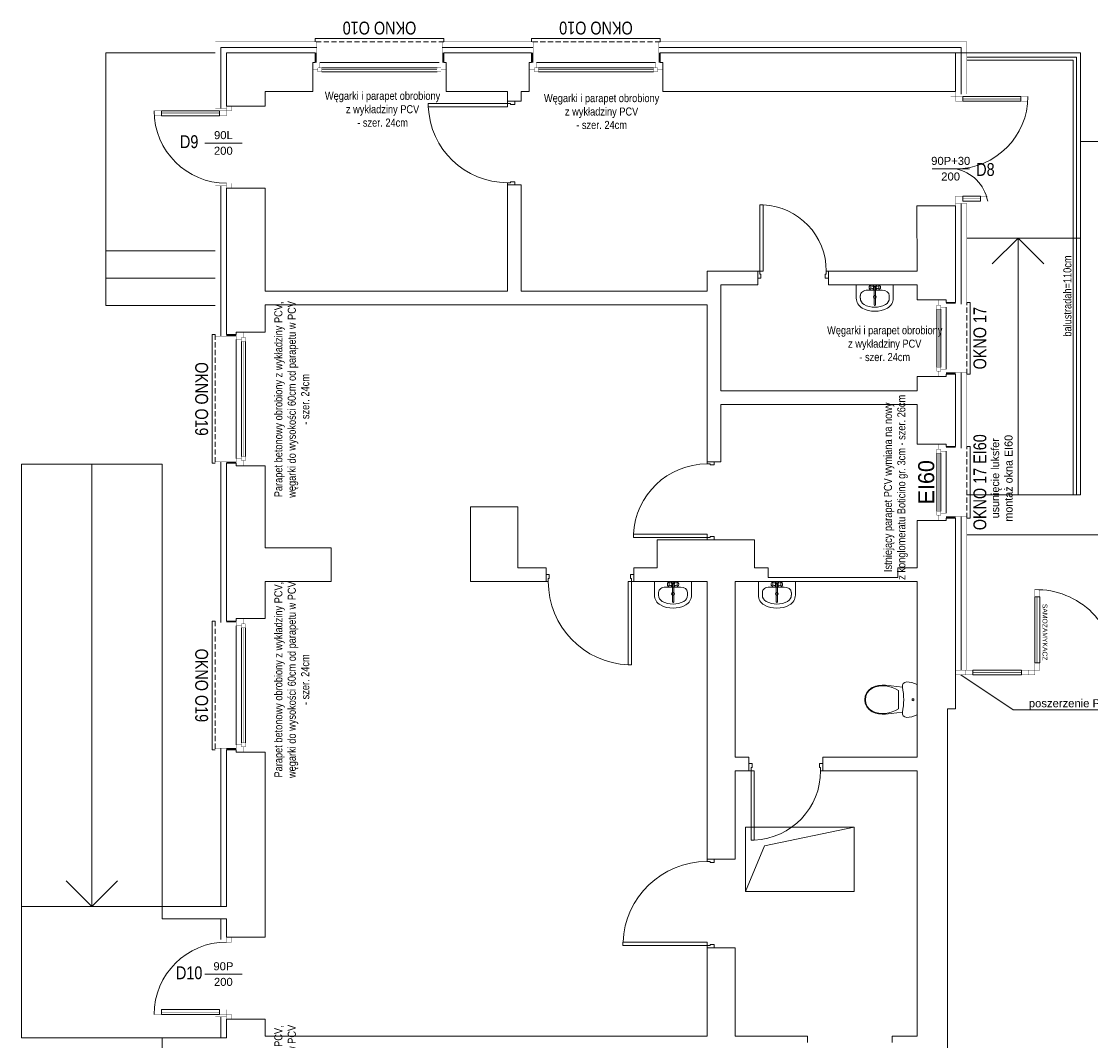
# Model space of a CAD drawing. Header units: millimetres. Extents: x 18880 to 99371, y -5529 to 27899.
# Tile 118 of 158: x 21562 to 22891, y 24389 to 25656. Entities that reach past the tile are written whole.
import ezdxf

# ---------------------------------------------------------------- set-up
doc = ezdxf.new("R2010")
doc.units = ezdxf.units.MM
doc.set_wipeout_variables(frame=1)
doc.linetypes.add('DASHED', pattern=[19.05, 12.7, -6.35])
doc.linetypes.add('Krawędzie ukryte 2', pattern=[400, 300, -100])
for name, color, linetype, lineweight in [('AA_IZOLACJA', 251, 'Continuous', 0), ('AA_OPIS', 2, 'Continuous', 0), ('AA_WIDOK', 254, 'Continuous', 0), ('AP wymiary', 40, 'Continuous', 0), ('Drzwi ArchiCAD_Nr_Pióra__1', 7, 'Continuous', 13), ('Drzwi ArchiCAD_Nr_Pióra__23', 4, 'Continuous', 20), ('Drzwi ArchiCAD_Nr_Pióra__3', 4, 'Continuous', 18), ('inwentaryzacja_wyposazenie_sanitarne_Nr_pióra__1', 7, 'Continuous', 13), ('K_SCIANY', 90, 'Continuous', 20)]:
    doc.layers.add(name, color=color, linetype=linetype, lineweight=lineweight)
doc.layers.add('Drzwi ArchiCAD', color=7, linetype='Continuous')
doc.layers.add('inwentaryzacja_wyposazenie_sanitarne', color=7, linetype='Continuous')
doc.layers.add('inwentaryzacja_sciany_Nr_Pióra__4', color=7, linetype='Continuous', lineweight=20, true_color=0x029e21)
doc.styles.add('ARIAL', font='arial.ttf')
doc.styles.add('Arial Narrow', font='txt')
doc.styles.add('GENERATED_STYLE_1', font='txt')
doc.linetypes.add('BATTING', pattern='A,0.0001,-0.1,[134,ltypeshp.shx,S=0.1,R=0,X=-0.1,Y=0],-0.2,[134,ltypeshp.shx,S=0.1,R=180,X=0.1,Y=0],-0.1', length=0.4001)
doc.linetypes.add('STYROPIAN', pattern='A,0.000141,[1,styropian.shx,S=1,R=0,X=0,Y=0],-14.102004', length=14.102145)

# ---------------------------------------------------------------- blocks, each defined once
blk = doc.blocks.new('D1 Drzwi proste 12_3')
at = {"layer": 'Drzwi ArchiCAD_Nr_Pióra__1', "linetype": 'Continuous'}
for p, q in [((-520, 0), (-520, -90)), ((520, 0), (520, -90))]:
    blk.add_line(p, q, dxfattribs=at)
at = {"layer": 'Drzwi ArchiCAD_Nr_Pióra__23', "linetype": 'Continuous'}
for p, q in [((-492, 0), (-520, 0)), ((-520, 0), (-520, -90)), ((-492, -40), (-492, 0)), ((520, 0), (492, 0)), ((492, 0), (492, -40)), ((520, -90), (520, 0)), ((-520, -90), (-480, -90)), ((-480, -40), (-492, -40)), ((-480, -90), (-480, -40)), ((492, -40), (480, -40)), ((480, -40), (480, -90)), ((480, -90), (520, -90))]:
    blk.add_line(p, q, dxfattribs=at)
at = {"layer": 'Drzwi ArchiCAD_Nr_Pióra__3', "linetype": 'Continuous'}
for p, q in [((492, 984), (452, 984)), ((452, 984), (452, 0)), ((492, 0), (492, 984)), ((452, 0), (492, 0))]:
    blk.add_line(p, q, dxfattribs=at)
blk.add_arc((492, 0), 984, 92.3297, 180, dxfattribs=at)
blk = doc.blocks.new('D1 Drzwi proste 12_4')
at = {"layer": 'Drzwi ArchiCAD_Nr_Pióra__1', "linetype": 'Continuous'}
for p, q in [((-550, 0), (-550, -90)), ((550, 0), (550, -90))]:
    blk.add_line(p, q, dxfattribs=at)
at = {"layer": 'Drzwi ArchiCAD_Nr_Pióra__23', "linetype": 'Continuous'}
for p, q in [((-522, 0), (-550, 0)), ((-550, 0), (-550, -90)), ((-522, -40), (-522, 0)), ((550, 0), (522, 0)), ((522, 0), (522, -40)), ((550, -90), (550, 0)), ((-550, -90), (-510, -90)), ((-510, -40), (-522, -40)), ((-510, -90), (-510, -40)), ((522, -40), (510, -40)), ((510, -40), (510, -90)), ((510, -90), (550, -90))]:
    blk.add_line(p, q, dxfattribs=at)
at = {"layer": 'Drzwi ArchiCAD_Nr_Pióra__3', "linetype": 'Continuous'}
for p, q in [((522, 1044), (482, 1044)), ((482, 1044), (482, 0)), ((522, 0), (522, 1044)), ((482, 0), (522, 0))]:
    blk.add_line(p, q, dxfattribs=at)
blk.add_arc((522, 0), 1044, 92.1958, 180, dxfattribs=at)
blk = doc.blocks.new('D1 Drzwi proste 12_5')
at = {"layer": 'Drzwi ArchiCAD_Nr_Pióra__1', "linetype": 'Continuous'}
for p, q in [((-440, 0), (-440, -90)), ((440, 0), (440, -90))]:
    blk.add_line(p, q, dxfattribs=at)
at = {"layer": 'Drzwi ArchiCAD_Nr_Pióra__23', "linetype": 'Continuous'}
for p, q in [((-412, 0), (-440, 0)), ((-440, 0), (-440, -90)), ((-412, -40), (-412, 0)), ((440, 0), (412, 0)), ((412, 0), (412, -40)), ((440, -90), (440, 0)), ((-440, -90), (-400, -90)), ((-400, -40), (-412, -40)), ((-400, -90), (-400, -40)), ((412, -40), (400, -40)), ((400, -40), (400, -90)), ((400, -90), (440, -90))]:
    blk.add_line(p, q, dxfattribs=at)
at = {"layer": 'Drzwi ArchiCAD_Nr_Pióra__3', "linetype": 'Continuous'}
for p, q in [((412, 824), (372, 824)), ((372, 824), (372, 0)), ((412, 0), (412, 824)), ((372, 0), (412, 0))]:
    blk.add_line(p, q, dxfattribs=at)
blk.add_arc((412, 0), 824, 92.7824, 180, dxfattribs=at)
blk = doc.blocks.new('D1 Drzwi proste 12_6')
at = {"layer": 'Drzwi ArchiCAD_Nr_Pióra__1', "linetype": 'Continuous'}
for p, q in [((-460, 0), (-460, -90)), ((460, 0), (460, -90))]:
    blk.add_line(p, q, dxfattribs=at)
at = {"layer": 'Drzwi ArchiCAD_Nr_Pióra__23', "linetype": 'Continuous'}
for p, q in [((-432, 0), (-460, 0)), ((-460, 0), (-460, -90)), ((-432, -40), (-432, 0)), ((460, 0), (432, 0)), ((432, 0), (432, -40)), ((460, -90), (460, 0)), ((-460, -90), (-420, -90)), ((-420, -40), (-432, -40)), ((-420, -90), (-420, -40)), ((432, -40), (420, -40)), ((420, -40), (420, -90)), ((420, -90), (460, -90))]:
    blk.add_line(p, q, dxfattribs=at)
at = {"layer": 'Drzwi ArchiCAD_Nr_Pióra__3', "linetype": 'Continuous'}
for p, q in [((432, 864), (392, 864)), ((392, 864), (392, 0)), ((432, 0), (432, 864)), ((392, 0), (432, 0))]:
    blk.add_line(p, q, dxfattribs=at)
blk.add_arc((432, 0), 864, 92.6535, 180, dxfattribs=at)
blk = doc.blocks.new('D1 Drzwi proste 12_105')
at = {"layer": 'Drzwi ArchiCAD_Nr_Pióra__1', "linetype": 'Continuous'}
for p, q in [((-485, 0), (-485, -90)), ((485, 0), (485, -90))]:
    blk.add_line(p, q, dxfattribs=at)
at = {"layer": 'Drzwi ArchiCAD_Nr_Pióra__23', "linetype": 'Continuous'}
for p, q in [((-457, 0), (-485, 0)), ((-485, 0), (-485, -90)), ((-457, -40), (-457, 0)), ((485, 0), (457, 0)), ((457, 0), (457, -40)), ((485, -90), (485, 0)), ((-485, -90), (-445, -90)), ((-445, -40), (-457, -40)), ((-445, -90), (-445, -40)), ((457, -40), (445, -40)), ((445, -40), (445, -90)), ((445, -90), (485, -90))]:
    blk.add_line(p, q, dxfattribs=at)
at = {"layer": 'Drzwi ArchiCAD_Nr_Pióra__3', "linetype": 'Continuous'}
for p, q in [((457, 914), (417, 914)), ((417, 914), (417, 0)), ((457, 0), (457, 914)), ((417, 0), (457, 0))]:
    blk.add_line(p, q, dxfattribs=at)
blk.add_arc((457, 0), 914, 92.5083, 180, dxfattribs=at)
blk = doc.blocks.new('D1 Drzwi proste 12_106')
at = {"layer": 'Drzwi ArchiCAD_Nr_Pióra__1', "linetype": 'Continuous'}
for p, q in [((-545, 0), (-545, -90)), ((545, 0), (545, -90))]:
    blk.add_line(p, q, dxfattribs=at)
at = {"layer": 'Drzwi ArchiCAD_Nr_Pióra__23', "linetype": 'Continuous'}
for p, q in [((-517, 0), (-545, 0)), ((-545, 0), (-545, -90)), ((-517, -40), (-517, 0)), ((545, 0), (517, 0)), ((517, 0), (517, -40)), ((545, -90), (545, 0)), ((-545, -90), (-505, -90)), ((-505, -40), (-517, -40)), ((-505, -90), (-505, -40)), ((517, -40), (505, -40)), ((505, -40), (505, -90)), ((505, -90), (545, -90))]:
    blk.add_line(p, q, dxfattribs=at)
at = {"layer": 'Drzwi ArchiCAD_Nr_Pióra__3', "linetype": 'Continuous'}
for p, q in [((517, 1034), (477, 1034)), ((477, 1034), (477, 0)), ((517, 0), (517, 1034)), ((477, 0), (517, 0))]:
    blk.add_line(p, q, dxfattribs=at)
blk.add_arc((517, 0), 1034, 92.217, 180, dxfattribs=at)
blk = doc.blocks.new('Umywalka 01 12_3')
at = {"layer": 'inwentaryzacja_wyposazenie_sanitarne_Nr_pióra__1', "linetype": 'Continuous'}
for p, q in [((-230, 0), (-230, -168)), ((230, 0), (-230, 0)), ((230, 0), (230, -168)), ((-91, -68), (-91, -68)), ((91, -68), (-91, -68)), ((-69, -23), (-70, -29)), ((-70, -29), (-70, -36)), ((-70, -36), (-69, -43)), ((-68, -17), (-69, -23)), ((-69, -43), (-68, -48)), ((-66, -14), (-68, -17)), ((-68, -48), (-66, -51)), ((-60, -10), (-66, -14)), ((-60, -55), (-66, -51)), ((-58, -9), (-60, -10)), ((-60, -55), (-58, -57)), ((-55, -10), (-58, -9)), ((-20, -21), (-58, -9)), ((-20, -45), (-58, -57)), ((-58, -57), (-55, -55)), ((-52, -14), (-55, -10)), ((-55, -55), (-52, -51)), ((-50, -21), (-52, -14)), ((-52, -51), (-50, -45)), ((-50, -29), (-50, -21)), ((-50, -37), (-50, -29)), ((-50, -45), (-50, -37)), ((-8, -31), (-8, -252)), ((8, -252), (8, -31)), ((20, -21), (58, -9)), ((20, -45), (58, -57)), ((52, -14), (50, -21)), ((50, -21), (50, -29)), ((50, -29), (50, -37)), ((50, -37), (50, -45)), ((50, -45), (52, -51)), ((55, -10), (52, -14)), ((52, -51), (55, -55)), ((58, -9), (55, -10)), ((55, -55), (58, -57)), ((60, -10), (58, -9)), ((58, -57), (60, -55)), ((60, -10), (66, -14)), ((60, -55), (66, -51)), ((68, -17), (66, -14)), ((66, -51), (68, -48)), ((69, -23), (68, -17)), ((68, -48), (69, -43)), ((70, -29), (69, -23)), ((69, -43), (70, -36)), ((70, -36), (70, -29)), ((-180, -134), (-180, -168)), ((180, -134), (180, -168))]:
    blk.add_line(p, q, dxfattribs=at)
blk.add_circle((0, -152), 17.5, dxfattribs=at)
for centre, radius, start, end in [((0, -33), 30, 27.9765, 152.0235), ((0, -33), 30, 207.9765, 254.7747), ((0, -33), 16.8, 298.0549, 241.9451), ((0, -33), 8, 10, 170), ((0, -33), 30, 285.2253, 332.0235), ((-91, -168), 139, 180, 241.5254), ((-91, -168), 88.9, 180, 241.5254), ((0, 0), 280, 241.5254, 298.4746), ((0, -252), 7.88, 180, 0), ((91, -168), 88.9, 298.4746, 0), ((91, -168), 139, 298.4746, 0), ((0, 0), 330, 241.5254, 298.4746)]:
    blk.add_arc(centre, radius, start, end, dxfattribs=at)
for centre, major_axis, start_param, end_param in [((-91, -134), (88.9, 0), 1.570796, 3.141593), ((91, -134), (-88.9, 0), 3.141593, 4.712389)]:
    blk.add_ellipse(centre, major_axis=major_axis, ratio=0.750558, start_param=start_param, end_param=end_param, dxfattribs=at)
blk = doc.blocks.new('WC DP 12_2')
at = {"layer": 'inwentaryzacja_wyposazenie_sanitarne_Nr_pióra__1', "linetype": 'Continuous'}
for p, q in [((2, 554), (0, 520)), ((8, 587), (2, 554)), ((18, 619), (8, 587)), ((31, 650), (18, 619)), ((409, 650), (31, 650)), ((422, 619), (409, 650)), ((432, 587), (422, 619)), ((438, 554), (432, 587)), ((440, 520), (438, 554)), ((0, 520), (5, 498)), ((5, 498), (20, 479)), ((20, 479), (40, 469)), ((40, 469), (64, 469)), ((64, 469), (41, 257)), ((107, 419), (86, 381)), ((333, 419), (107, 419)), ((354, 381), (333, 419)), ((399, 257), (376, 469)), ((376, 469), (400, 469)), ((400, 469), (420, 479)), ((420, 479), (435, 498)), ((435, 498), (440, 520)), ((56, 299), (49, 256)), ((68, 341), (56, 299)), ((86, 381), (68, 341)), ((372, 341), (354, 381)), ((384, 299), (372, 341)), ((391, 256), (384, 299)), ((41, 257), (39, 215)), ((39, 215), (44, 173)), ((44, 173), (54, 132)), ((49, 256), (47, 215)), ((47, 215), (52, 174)), ((52, 174), (62, 134)), ((62, 134), (78, 96)), ((362, 96), (378, 134)), ((378, 134), (388, 174)), ((386, 132), (396, 173)), ((388, 174), (393, 215)), ((393, 215), (391, 256)), ((396, 173), (401, 215)), ((401, 215), (399, 257)), ((54, 132), (70, 92)), ((70, 92), (97, 54)), ((78, 96), (102, 60)), ((97, 54), (132, 25)), ((102, 60), (136, 32)), ((132, 25), (174, 6)), ((136, 32), (176, 14)), ((174, 6), (220, 0)), ((176, 14), (220, 8)), ((220, 8), (264, 14)), ((220, 0), (266, 6)), ((264, 14), (304, 32)), ((266, 6), (308, 25)), ((304, 32), (338, 60)), ((308, 25), (343, 54)), ((338, 60), (362, 96)), ((343, 54), (370, 92)), ((370, 92), (386, 132))]:
    blk.add_line(p, q, dxfattribs=at)
blk.add_ellipse((220, 600), major_axis=(12.2, 0), ratio=0.9963, dxfattribs=at)
blk.add_ellipse((220, -298), major_axis=(785, 0), ratio=0.9963, start_param=1.370375, end_param=1.771221, dxfattribs=at)
blk = doc.blocks.new('okno gg')
at = {"layer": 'AA_IZOLACJA', "linetype": 'STYROPIAN', "ltscale": 0.2}
for points in [[(-12, 162), (0, 162)], [(-12, 4), (0, 4)]]:
    blk.add_lwpolyline(points, dxfattribs=at)
at = {"layer": 'AA_WIDOK', "color": 4}
blk.add_lwpolyline([(-26, 163), (-30, 163), (-30, 3), (-26, 3)], dxfattribs=at)
at = {"layer": 'AA_WIDOK', "const_width": 0.3}
for points in [[(-26, 163), (-26, 161)], [(-26, 161), (0, 161)], [(-26, 5), (0, 5)]]:
    blk.add_lwpolyline(points, dxfattribs=at)
at = {"layer": 'AA_WIDOK', "linetype": 'DASHED', "ltscale": 0.5}
blk.add_lwpolyline([(-26, 163), (-26, 3)], dxfattribs=at)
at = {"layer": 'AA_WIDOK', "color": 4, "const_width": 0.3}
for points in [[(0, 166), (9, 166)], [(9, 0), (0, 0)]]:
    blk.add_lwpolyline(points, dxfattribs=at)
at = {"color": 4}
blk.add_wipeout([(11.5, 11.5), (6.5, 11.5), (6.5, 9), (0, 9), (0, 157), (6.5, 157), (6.5, 154.5), (11.5, 154.5)], dxfattribs=at).dxf.layer = 'AA_WIDOK'
at = {"layer": 'AA_WIDOK', "color": 4, "const_width": 0.3}
for points in [[(0, 157), (0, 166)], [(9, 159.5), (6.5, 159.5)], [(6.5, 159.5), (6.5, 157)], [(6.5, 154.5), (6.5, 159.5)], [(6.5, 159.5), (11.5, 159.5)], [(9, 166), (9, 159.5)], [(11.5, 159.5), (11.5, 154.5)], [(6.5, 157), (0, 157)], [(11.5, 154.5), (6.5, 154.5)], [(8, 154.5), (8, 11.5)], [(9, 154.5), (9, 11.5)], [(10, 154.5), (10, 11.5)], [(0, 0), (0, 9)], [(0, 9), (6.5, 9)], [(6.5, 6.5), (6.5, 11.5)], [(6.5, 11.5), (11.5, 11.5)], [(6.5, 9), (6.5, 6.5)], [(6.5, 6.5), (9, 6.5)], [(11.5, 6.5), (6.5, 6.5)], [(9, 6.5), (9, 0)], [(11.5, 11.5), (11.5, 6.5)]]:
    blk.add_lwpolyline(points, dxfattribs=at)
at = {"layer": 'AA_WIDOK', "color": 4}
for points in [[(0, 9), (0, 157)], [(6.5, 154.5), (6.5, 11.5)], [(11.5, 154.5), (11.5, 11.5)], [(11.5, 154.5), (11.5, 11.5)]]:
    blk.add_lwpolyline(points, dxfattribs=at)
blk = doc.blocks.new('okno hh')
at = {"layer": 'AA_WIDOK', "color": 4, "const_width": 0.3}
for points in [[(-9, 0), (0, 0)], [(0, -95), (-9, -95)]]:
    blk.add_lwpolyline(points, dxfattribs=at)
at = {"layer": 'AA_WIDOK', "linetype": 'DASHED', "ltscale": 0.5}
blk.add_lwpolyline([(26, -92), (26, -3)], dxfattribs=at)
at = {"layer": 'AA_WIDOK', "color": 4}
blk.add_lwpolyline([(26, -92), (30, -92), (30, -3), (26, -3)], dxfattribs=at)
at = {"color": 4}
blk.add_wipeout([(-11.5, -11.5), (-6.5, -11.5), (-6.5, -9), (0, -9), (0, -86), (-6.5, -86), (-6.5, -83.5), (-11.5, -83.5)], dxfattribs=at).dxf.layer = 'AA_WIDOK'
at = {"layer": 'AA_IZOLACJA', "linetype": 'STYROPIAN', "ltscale": 0.2}
for points in [[(12, -4), (0, -4)], [(12, -91), (0, -91)]]:
    blk.add_lwpolyline(points, dxfattribs=at)
at = {"layer": 'AA_WIDOK', "color": 4, "const_width": 0.3}
for points in [[(-9, -6.5), (-9, 0)], [(0, 0), (0, -9)], [(-11.5, -11.5), (-11.5, -6.5)], [(-11.5, -6.5), (-6.5, -6.5)], [(-6.5, -11.5), (-11.5, -11.5)], [(-10, -83.5), (-10, -11.5)], [(-6.5, -6.5), (-9, -6.5)], [(-9, -83.5), (-9, -11.5)], [(-8, -83.5), (-8, -11.5)], [(-6.5, -9), (-6.5, -6.5)], [(-6.5, -6.5), (-6.5, -11.5)], [(0, -9), (-6.5, -9)], [(-11.5, -88.5), (-11.5, -83.5)], [(-11.5, -83.5), (-6.5, -83.5)], [(-6.5, -88.5), (-11.5, -88.5)], [(-9, -95), (-9, -88.5)], [(-9, -88.5), (-6.5, -88.5)], [(-6.5, -83.5), (-6.5, -88.5)], [(-6.5, -88.5), (-6.5, -86)], [(-6.5, -86), (0, -86)], [(0, -86), (0, -95)]]:
    blk.add_lwpolyline(points, dxfattribs=at)
at = {"layer": 'AA_WIDOK', "color": 4}
for points in [[(-11.5, -83.5), (-11.5, -11.5)], [(-11.5, -83.5), (-11.5, -11.5)], [(-6.5, -83.5), (-6.5, -11.5)], [(0, -9), (0, -86)]]:
    blk.add_lwpolyline(points, dxfattribs=at)
at = {"layer": 'AA_WIDOK', "const_width": 0.3}
for points in [[(26, -5), (0, -5)], [(26, -90), (0, -90)]]:
    blk.add_lwpolyline(points, dxfattribs=at)

msp = doc.modelspace()

# ---------------------------------------------------------------- linework, layer by layer
at = {"layer": 'AA_IZOLACJA', "linetype": 'BATTING', "ltscale": 16}
for points in [[(21810.01574, 25547.37583), (21810.01574, 25623.37583), (21929.01574, 25623.37583)], [(22085.01574, 25623.37583), (22198.01574, 25623.37583)], [(22354.01574, 25623.37583), (22730.01574, 25623.37583), (22730.01574, 25565.37582)], [(21810.01574, 25264.37583), (21810.01574, 25451.37583)], [(22730.01574, 25429.37582), (22730.01574, 25304.37583)], [(22730.01574, 25219.37583), (22730.01574, 25125.37583)], [(21810.01574, 24908.37583), (21810.01574, 25108.37583)], [(22730.01574, 25040.37583), (22730.01574, 24849.37583)], [(21810.01574, 24555.37583), (21810.01574, 24752.37583)], [(21810.01574, 24514.37583), (21810.01574, 24540.37583)], [(21810.01574, 24392.37583), (21810.01574, 24418.37583)]]:
    msp.add_lwpolyline(points, dxfattribs=at)
at = {"layer": 'AA_OPIS', "linetype": 'Continuous'}
for p, q in [((21789.81581, 25504.37583), (21836.21567, 25504.37583)), ((22693.61599, 25472.37582), (22740.01585, 25472.37582)), ((21789.81581, 24471.37583), (21836.21567, 24471.37583))]:
    msp.add_line(p, q, dxfattribs=at)
msp.add_lwpolyline([(22729.26574, 24843.37583), (22794.58195, 24799.89583), (22987.44952, 24799.89583), (23053.26574, 24843.37583)], dxfattribs=at)
at = {"layer": 'AA_WIDOK'}
for p, q in [((21803.01574, 25616.37583), (21667.01574, 25616.37583)), ((21667.01574, 25616.37583), (21667.01574, 25302.37583)), ((22723.01574, 25616.37583), (22878.01574, 25616.37583)), ((22878.01574, 25616.37583), (22878.01574, 25067.37583)), ((22878.01574, 25506.37583), (23089.51574, 25506.37583)), ((22737.01574, 25386.37583), (22878.01574, 25386.37583)), ((22800.51574, 25386.37583), (22768.51385, 25354.37394)), ((22800.51574, 25386.37583), (22800.51574, 25067.37583)), ((22800.51574, 25386.37583), (22832.51763, 25354.37394)), ((21667.01574, 25370.37583), (21803.01574, 25370.37583)), ((21667.01574, 25336.37583), (21803.01574, 25336.37583)), ((21667.01574, 25302.37583), (21803.01574, 25302.37583)), ((21562.01574, 24392.37583), (21562.01574, 25105.37583)), ((21737.01574, 25105.37583), (21562.01574, 25105.37583)), ((21649.51574, 25105.37583), (21649.51574, 24555.37583)), ((21737.01574, 25105.37583), (21737.01574, 24555.37583)), ((22878.01574, 25067.37583), (22737.01574, 25067.37583)), ((22737.01574, 25017.37583), (23045.51574, 25017.37583)), ((21649.51574, 24555.37583), (21617.51385, 24587.37771)), ((21649.51574, 24555.37583), (21681.51763, 24587.37771)), ((21737.01574, 24555.37583), (21562.01574, 24555.37583)), ((21737.01574, 24392.37583), (21562.01574, 24392.37583))]:
    msp.add_line(p, q, dxfattribs=at)
at = {"layer": 'AA_WIDOK', "const_width": 0.3}
for points in [[(21803.01574, 25547.37583), (21803.01574, 25630.37583), (21929.01574, 25630.37583)], [(22085.01574, 25630.37583), (22198.01574, 25630.37583)], [(22354.01574, 25630.37583), (22737.01574, 25630.37583), (22737.01574, 25565.37582)], [(22736.81592, 25565.37582), (22722.81592, 25565.37582)], [(21803.01574, 25547.37583), (21817.01574, 25547.37583)], [(21803.01574, 25264.37583), (21803.01574, 25451.37583)], [(21803.01574, 25451.37583), (21817.01574, 25451.37583)], [(22736.81592, 25429.37582), (22722.81592, 25429.37582)], [(22737.01574, 25429.37582), (22737.01574, 25304.37583)], [(22737.01574, 25219.37583), (22737.01574, 25125.37583)], [(21803.01574, 24908.37583), (21803.01574, 25108.37583)], [(22737.01574, 25040.37583), (22737.01574, 24849.37583)], [(21803.01574, 24555.37583), (21803.01574, 24752.37583)], [(21803.01574, 24514.37583), (21803.01574, 24540.37583)], [(21803.01574, 24514.37583), (21817.01574, 24514.37583)], [(21803.01574, 24392.37583), (21803.01574, 24418.37583)], [(21803.01574, 24418.37583), (21817.01574, 24418.37583)]]:
    msp.add_lwpolyline(points, dxfattribs=at)
at = {"layer": 'AA_WIDOK', "color": 4, "const_width": 0.3}
for points in [[(22716.81592, 25568.37582), (22716.81592, 25562.37582), (22722.81592, 25562.37582), (22722.81592, 25568.37582)], [(22722.81592, 25562.37582), (22731.81592, 25562.37582), (22731.81592, 25556.37582), (22722.81592, 25556.37582)], [(22731.81592, 25558.87582), (22803.81592, 25558.87582), (22803.81592, 25559.87582), (22731.81592, 25559.87582)], [(22803.81592, 25562.37582), (22812.81592, 25562.37582), (22812.81592, 25556.37582), (22803.81592, 25556.37582)], [(21736.01574, 25544.37583), (21727.01574, 25544.37583), (21727.01574, 25538.37583), (21736.01574, 25538.37583)], [(21808.01574, 25540.87583), (21736.01574, 25540.87583), (21736.01574, 25541.87583), (21808.01574, 25541.87583)], [(21817.01574, 25544.37583), (21808.01574, 25544.37583), (21808.01574, 25538.37583), (21817.01574, 25538.37583)], [(21823.01574, 25550.37583), (21823.01574, 25544.37583), (21817.01574, 25544.37583), (21817.01574, 25550.37583)], [(21823.01574, 25448.37583), (21823.01574, 25454.37583), (21817.01574, 25454.37583), (21817.01574, 25448.37583)], [(22716.81592, 25426.37582), (22716.81592, 25432.37582), (22722.81592, 25432.37582), (22722.81592, 25426.37582)], [(22722.81592, 25432.37582), (22731.81592, 25432.37582), (22731.81592, 25438.37582), (22722.81592, 25438.37582)], [(22731.81592, 25435.87582), (22753.81592, 25435.87582), (22753.81592, 25434.87582), (22731.81592, 25434.87582)], [(22753.81592, 25432.37582), (22762.81592, 25432.37582), (22762.81592, 25438.37582), (22753.81592, 25438.37582)], [(22821.51574, 24940.37583), (22821.51574, 24949.37583), (22827.51574, 24949.37583), (22827.51574, 24940.37583)], [(22825.01574, 24858.37583), (22825.01574, 24940.37583), (22824.01574, 24940.37583), (22824.01574, 24858.37583)], [(22723.01574, 24849.37583), (22735.51574, 24849.37583), (22735.51574, 24843.37583), (22723.01574, 24843.37583)], [(22735.51574, 24849.37583), (22744.51574, 24849.37583), (22744.51574, 24843.37583), (22735.51574, 24843.37583)], [(22744.51574, 24845.87583), (22805.01574, 24845.87583), (22805.01574, 24846.87583), (22744.51574, 24846.87583)], [(22805.01574, 24849.37583), (22814.01574, 24849.37583), (22814.01574, 24843.37583), (22805.01574, 24843.37583)], [(22814.01574, 24843.37583), (22821.51574, 24843.37583), (22821.51574, 24849.37583), (22814.01574, 24849.37583)], [(22821.51574, 24849.37583), (22821.51574, 24858.37583), (22827.51574, 24858.37583), (22827.51574, 24849.37583)], [(21823.01574, 24517.37583), (21823.01574, 24511.37583), (21817.01574, 24511.37583), (21817.01574, 24517.37583)], [(21736.01574, 24421.37583), (21727.01574, 24421.37583), (21727.01574, 24427.37583), (21736.01574, 24427.37583)], [(21808.01574, 24424.87583), (21736.01574, 24424.87583), (21736.01574, 24423.87583), (21808.01574, 24423.87583)], [(21817.01574, 24421.37583), (21808.01574, 24421.37583), (21808.01574, 24427.37583), (21817.01574, 24427.37583)], [(21823.01574, 24415.37583), (21823.01574, 24421.37583), (21817.01574, 24421.37583), (21817.01574, 24415.37583)]]:
    msp.add_lwpolyline(points, close=True, dxfattribs=at)
at = {"layer": 'AA_WIDOK', "color": 4}
for points in [[(22731.81592, 25556.37582), (22803.81592, 25556.37582), (22803.81592, 25562.37582), (22731.81592, 25562.37582)], [(21808.01574, 25538.37583), (21736.01574, 25538.37583), (21736.01574, 25544.37583), (21808.01574, 25544.37583)], [(22731.81592, 25438.37582), (22753.81592, 25438.37582), (22753.81592, 25432.37582), (22731.81592, 25432.37582)], [(22827.51574, 24858.37583), (22827.51574, 24940.37583), (22821.51574, 24940.37583), (22821.51574, 24858.37583)], [(22744.51574, 24843.37583), (22805.01574, 24843.37583), (22805.01574, 24849.37583), (22744.51574, 24849.37583)], [(21808.01574, 24427.37583), (21736.01574, 24427.37583), (21736.01574, 24421.37583), (21808.01574, 24421.37583)]]:
    msp.add_lwpolyline(points, close=True, dxfattribs=at)
for centre, radius, start, end in [((22722.81592, 25562.37582), 90, 270, 0), ((21817.01574, 25544.37583), 90, 180, 270), ((22713.38969, 25422.94959), 50.31706, 10.79739724, 79.20260276), ((22823.39912, 24851.25921), 98.13469, 358.90032138, 91.09967862), ((21817.01574, 24421.37583), 90, 90, 180)]:
    msp.add_arc(centre, radius, start, end, dxfattribs=at)
at = {"layer": 'inwentaryzacja_sciany_Nr_Pióra__4', "linetype": 'Krawędzie ukryte 2'}
for p, q in [((22597.01574, 24654.37583), (22462.01574, 24654.37583)), ((22462.01574, 24654.37583), (22462.01574, 24574.37583)), ((22485.39695, 24630.99461), (22597.01574, 24654.37583)), ((22597.01574, 24574.37583), (22597.01574, 24654.37583)), ((22485.39695, 24630.99461), (22462.01574, 24574.37583)), ((22462.01574, 24574.37583), (22597.01574, 24574.37583))]:
    msp.add_line(p, q, dxfattribs=at)
at = {"layer": 'K_SCIANY'}
for points in [[(21924.01574, 25568.37583), (21924.01574, 25595.37583), (21924.01574, 25604.37583), (21927.01574, 25604.37583), (21927.01574, 25616.37583), (21817.01574, 25616.37583), (21817.01574, 25550.37583), (21829.01574, 25550.37583), (21829.01574, 25550.37583), (21838.01574, 25550.37583), (21865.01574, 25550.37583), (21865.01574, 25568.37583)], [(22183.01574, 25556.37583), (22183.01574, 25568.37583), (22193.01574, 25568.37583), (22193.01574, 25595.37583), (22193.01574, 25604.37583), (22196.01574, 25604.37583), (22196.01574, 25616.37583), (22087.01574, 25616.37583), (22087.01574, 25604.37583), (22090.01574, 25604.37583), (22090.01574, 25595.37583), (22090.01574, 25568.37583), (22166.01574, 25568.37583), (22166.01574, 25556.37583), (22175.01574, 25556.37583)], [(22359.01574, 25568.37583), (22675.01574, 25568.37583), (22704.01574, 25568.37583), (22711.01574, 25568.37583), (22711.01574, 25568.37583), (22723.01574, 25568.37583), (22723.01574, 25616.37583), (22356.01574, 25616.37583), (22356.01574, 25604.37583), (22359.01574, 25604.37583), (22359.01574, 25595.37583)], [(22675.01574, 25214.37583), (22675.01574, 25196.37583), (22431.01574, 25196.37583), (22431.01574, 25328.37583), (22477.01574, 25328.37583), (22477.01574, 25336.37583), (22477.01574, 25345.37583), (22414.01574, 25345.37583), (22414.01574, 25320.37583), (22183.01574, 25320.37583), (22183.01574, 25452.37583), (22175.01574, 25452.37583), (22166.01574, 25452.37583), (22166.01574, 25320.37583), (21865.01574, 25320.37583), (21865.01574, 25448.37583), (21838.01574, 25448.37583), (21829.01574, 25448.37583), (21829.01574, 25448.37583), (21817.01574, 25448.37583), (21817.01574, 25266.37583), (21829.01574, 25266.37583), (21829.01574, 25269.37583), (21838.01574, 25269.37583), (21865.01574, 25269.37583), (21865.01574, 25303.37583), (22414.01574, 25303.37583), (22414.01574, 25108.37583), (22423.01574, 25108.37583), (22431.01574, 25108.37583), (22431.01574, 25179.37583), (22675.01574, 25179.37583), (22675.01574, 25130.37583), (22702.01574, 25130.37583), (22711.01574, 25130.37583), (22711.01574, 25127.37583), (22723.01574, 25127.37583), (22723.01574, 25217.37583), (22711.01574, 25217.37583), (22711.01574, 25214.37583), (22702.01574, 25214.37583)], [(22565.01574, 25328.37583), (22675.01574, 25328.37583), (22675.01574, 25309.37583), (22702.01574, 25309.37583), (22711.01574, 25309.37583), (22711.01574, 25306.37583), (22723.01574, 25306.37583), (22722.81592, 25426.37582), (22710.81592, 25426.37582), (22710.81592, 25426.37582), (22703.81592, 25426.37582), (22674.81592, 25426.37582), (22675.01574, 25345.37583), (22565.01574, 25345.37583), (22565.01574, 25336.37583)], [(21947.01574, 24959.37583), (21947.01574, 24967.37583), (21947.01574, 24976.37583), (21947.01574, 25001.37583), (21865.01574, 25001.37583), (21865.01574, 25103.37583), (21838.01574, 25103.37583), (21829.01574, 25103.37583), (21829.01574, 25106.37583), (21817.01574, 25106.37583), (21817.01574, 24910.37583), (21829.01574, 24910.37583), (21829.01574, 24913.37583), (21838.01574, 24913.37583), (21865.01574, 24913.37583), (21865.01574, 24959.37583)], [(21838.01574, 24517.37583), (21865.01574, 24517.37583), (21865.01574, 24747.37583), (21838.01574, 24747.37583), (21829.01574, 24747.37583), (21829.01574, 24750.37583), (21817.01574, 24750.37583), (21817.01574, 24555.37583), (21737.01574, 24555.37583), (21737.01574, 24540.37583), (21817.01574, 24540.37583), (21817.01574, 24517.37583), (21829.01574, 24517.37583), (21829.01574, 24517.37583)]]:
    msp.add_lwpolyline(points, close=True, dxfattribs=at)
for points in [[(22179.01574, 25052.37583), (22120.01574, 25052.37583)], [(22120.01574, 25052.37583), (22120.01574, 24976.37583)], [(22179.01574, 24976.37583), (22179.01574, 25052.37583)], [(22702.01574, 25035.37583), (22675.01574, 25035.37583)], [(22675.01574, 25035.37583), (22675.01574, 24976.37583)], [(22711.01574, 25035.37583), (22702.01574, 25035.37583)], [(22723.01574, 25038.37583), (22711.01574, 25038.37583)], [(22711.01574, 25038.37583), (22711.01574, 25035.37583)], [(22723.01574, 24849.37583), (22723.01574, 25038.37583)], [(22414.01574, 25011.37583), (22352.01574, 25011.37583)], [(22352.01574, 25011.37583), (22352.01574, 24976.37583)], [(22414.01574, 25011.37583), (22423.01574, 25011.37583)], [(22423.01574, 25011.37583), (22431.01574, 25011.37583)], [(22473.01574, 25011.37583), (22431.01574, 25011.37583)], [(22473.01574, 24976.37583), (22473.01574, 25011.37583)], [(22120.01574, 24976.37583), (22120.01574, 24967.37583)], [(22120.01574, 24967.37583), (22120.01574, 24959.37583)], [(22214.01574, 24976.37583), (22179.01574, 24976.37583)], [(22214.01574, 24968.37583), (22214.01574, 24976.37583)], [(22214.01574, 24959.37583), (22214.01574, 24968.37583)], [(22323.01574, 24968.37583), (22323.01574, 24976.37583)], [(22352.01574, 24976.37583), (22323.01574, 24976.37583)], [(22323.01574, 24959.37583), (22323.01574, 24968.37583)], [(22490.01574, 24976.37583), (22473.01574, 24976.37583)], [(22490.01574, 24964.37583), (22490.01574, 24976.37583)], [(22675.01574, 24976.37583), (22651.01574, 24976.37583)], [(22651.01574, 24976.37583), (22651.01574, 24964.37583)], [(22120.01574, 24959.37583), (22179.01574, 24959.37583)], [(22179.01574, 24959.37583), (22214.01574, 24959.37583)], [(22323.01574, 24959.37583), (22352.01574, 24959.37583)], [(22352.01574, 24959.37583), (22414.01574, 24959.37583)], [(22414.01574, 24959.37583), (22414.01574, 24614.37583)], [(22449.01574, 24741.37583), (22449.01574, 24959.37583)], [(22449.01574, 24959.37583), (22473.01574, 24959.37583)], [(22473.01574, 24959.37583), (22490.01574, 24959.37583)], [(22651.01574, 24964.37583), (22490.01574, 24964.37583)], [(22490.01574, 24959.37583), (22651.01574, 24959.37583)], [(22651.01574, 24959.37583), (22675.01574, 24959.37583)], [(22675.01574, 24959.37583), (22675.01574, 24801.37583)], [(22723.01574, 24849.37583), (22723.01574, 24837.37583)], [(22723.01574, 24837.37583), (22723.01574, 24837.37583)], [(22723.01574, 24837.37583), (22723.01574, 24830.37583)], [(22723.01574, 24830.37583), (22723.01574, 24801.37583)], [(22675.01574, 24801.37583), (22675.01574, 24741.37583)], [(22713.01574, 24801.37583), (22723.01574, 24801.37583)], [(22713.01574, 24377.37583), (22713.01574, 24801.37583)], [(22466.01574, 24741.37583), (22449.01574, 24741.37583)], [(22466.01574, 24733.37583), (22466.01574, 24741.37583)], [(22558.01574, 24733.37583), (22558.01574, 24741.37583)], [(22675.01574, 24741.37583), (22558.01574, 24741.37583)], [(22466.01574, 24724.37583), (22466.01574, 24733.37583)], [(22558.01574, 24724.37583), (22558.01574, 24733.37583)], [(22449.01574, 24614.37583), (22449.01574, 24724.37583)], [(22449.01574, 24724.37583), (22466.01574, 24724.37583)], [(22558.01574, 24724.37583), (22675.01574, 24724.37583)], [(22675.01574, 24724.37583), (22675.01574, 24394.37583)], [(22414.01574, 24614.37583), (22423.01574, 24614.37583)], [(22423.01574, 24614.37583), (22449.01574, 24614.37583)], [(22539.01574, 24386.37583), (22539.01574, 24394.37583), (22449.01574, 24394.37583), (22449.01574, 24504.37583), (22423.01574, 24504.37583), (22414.01574, 24504.37583), (22414.01574, 24394.37583), (22342.01574, 24394.37583), (21865.01574, 24394.37583), (21865.01574, 24415.37583), (21838.01574, 24415.37583), (21829.01574, 24415.37583), (21829.01574, 24415.37583), (21817.01574, 24415.37583), (21817.01574, 24392.37583), (21787.01574, 24392.37583), (21737.01574, 24392.37583), (21737.01574, 24377.37583)], [(22644.01574, 24386.37583), (22644.01574, 24394.37583)], [(22675.01574, 24394.37583), (22644.01574, 24394.37583)]]:
    msp.add_lwpolyline(points, dxfattribs=at)

# ---------------------------------------------------------------- block references
at = {"layer": 'Drzwi ArchiCAD', "linetype": 'Continuous', "yscale": 0.1, "zscale": 0.1}
for name, p, xscale, rotation in [('D1 Drzwi proste 12_3', (22166.01574, 25504.37583), 0.1, 90), ('D1 Drzwi proste 12_105', (22414.01574, 25059.87583), -0.1, 90), ('D1 Drzwi proste 12_106', (22268.51574, 24959.37583), -0.1, 180), ('D1 Drzwi proste 12_6', (22512.01574, 24724.37583), 0.1, 180), ('D1 Drzwi proste 12_4', (22414.01574, 24559.37583), -0.1, 90)]:
    msp.add_blockref(name, p, dxfattribs=dict(at, xscale=xscale, rotation=rotation))
at = {"layer": 'Drzwi ArchiCAD', "linetype": 'Continuous', "xscale": -0.1, "yscale": 0.1, "zscale": 0.1}
msp.add_blockref('D1 Drzwi proste 12_5', (22521.01574, 25345.37583), dxfattribs=at)
at = {"layer": 'inwentaryzacja_wyposazenie_sanitarne', "linetype": 'Continuous', "xscale": 0.1, "yscale": 0.1, "zscale": 0.1}
for p in [(22622.54715, 25328.37583), (22371.82718, 24959.37583), (22500.81859, 24959.37583)]:
    msp.add_blockref('Umywalka 01 12_3', p, dxfattribs=at)
at = {"layer": 'inwentaryzacja_wyposazenie_sanitarne', "linetype": 'Continuous', "xscale": 0.1, "yscale": 0.1, "zscale": 0.1, "rotation": 270}
msp.add_blockref('WC DP 12_2', (22610.01574, 24834.61003), dxfattribs=at)

# ---------------------------------------------------------------- texts
at = {"layer": 'AA_OPIS'}
for s, insert, char_height, width, attachment_point, style in [('\\pxqc;{\\fArial Narrow|b0|i0|c238|p34;\\C30;\\c2005496;Węgarki i parapet obrobiony \\Pz wykładziny PCV\\P- szer. 24cm}', (21860.87132, 25568.17155), 10, 299.9998938, 1, 'Arial Narrow'), ('\\pxqc;{\\fArial Narrow|b0|i0|c238|p34;\\C30;\\c2005496;Węgarki i parapet obrobiony \\Pz wykładziny PCV\\P- szer. 24cm}', (22133.0645, 25565.28212), 10, 299.9998938, 1, 'Arial Narrow'), ('{\\W0.8;D9}', (21770.50222, 25514.1561), 16, 44.2663591, 2, 'ARIAL'), ('{\\W0.8;D8}', (22759.97733, 25479.56685), 16, 44.2663591, 2, 'ARIAL'), ('{\\W0.8;D10}', (21770.50222, 24481.1561), 16, 44.2663591, 2, 'ARIAL')]:
    msp.add_mtext(s, dxfattribs=dict(at, insert=insert, char_height=char_height, width=width, attachment_point=attachment_point, style=style))
at = {"layer": 'AA_OPIS', "linetype": 'Continuous', "char_height": 10, "attachment_point": 8, "style": 'ARIAL'}
for s, insert in [('90L', (21813.08396, 25509.16586)), ('200', (21812.95983, 25489.73366)), ('90P+30', (22716.88414, 25477.16586)), ('200', (22716.76001, 25457.73365)), ('poszerzenie PCV 12,5cm', (22892.73635, 24800.1823)), ('90P', (21813.08396, 24476.16586)), ('200', (21812.95983, 24456.73366))]:
    msp.add_mtext(s, dxfattribs=dict(at, insert=insert))
at = {"layer": 'AA_OPIS', "char_height": 10, "width": 299.9998938, "attachment_point": 1, "rotation": 90, "style": 'Arial Narrow'}
for s, insert in [('\\pxqc;{\\fArial Narrow|b0|i0|c238|p34;\\C2;balustradah=110cm}', (22856.85254, 25164.29515)), ('\\pxqc;{\\fArial Narrow|b0|i0|c238|p34;\\C9;\\c13081809;Parapet betonowy obrobiony z wykładziny PCV,\\Pwęgarki do wysokości 60cm od parapetu w PCV\\P- szer. 24cm}', (21876.33552, 25035.83946)), ('\\pxqc;{\\fArial Narrow|b0|i0|c238|p34;\\C9;\\c13081809;Parapet betonowy obrobiony z wykładziny PCV,\\Pwęgarki do wysokości 60cm od parapetu w PCV\\P- szer. 24cm}', (21876.33552, 24687.50235)), ('\\pxqc;{\\fArial Narrow|b0|i0|c238|p34;\\C9;\\c13081809;Parapet betonowy obrobiony z wykładziny PCV,\\Pwęgarki do wysokości 60cm od parapetu w PCV\\P- szer. 24cm}', (21876.33552, 24136.21856))]:
    msp.add_mtext(s, dxfattribs=dict(at, insert=insert))
at = {"layer": 'AA_OPIS', "color": 114, "true_color": 0x139b48, "insert": (22633.85051, 24926.61423), "char_height": 10, "width": 299.9998938, "attachment_point": 1, "rotation": 90, "style": 'Arial Narrow'}
msp.add_mtext('\\pxqc;{\\fArial Narrow|b0|i0|c238|p34;\\C143;\\c14659450;Istniejący parapet PCV wymiana na nowy\\Pz konglomeratu Boticino gr. 3cm - szer. 26cm}', dxfattribs=at)
at = {"layer": 'AA_OPIS', "linetype": 'Continuous', "attachment_point": 8}
for s, insert, char_height, rotation, style in [('\\Pusunięcie luksfer\\Pmontaż okna EI60', (22793.88938, 25087.83034), 10, 90, 'GENERATED_STYLE_1'), ('SAMOZAMYKACZ', (22830.88964, 24896.53305), 6, 270, 'ARIAL')]:
    msp.add_mtext(s, dxfattribs=dict(at, insert=insert, char_height=char_height, rotation=rotation, style=style))
at = {"layer": 'AA_OPIS', "color": 10, "linetype": 'Continuous', "insert": (22696.70653, 25082.87583), "char_height": 20, "attachment_point": 8, "rotation": 90, "style": 'GENERATED_STYLE_1'}
msp.add_mtext('EI60', dxfattribs=at)

# ---------------------------------------------------------------- next in the draw order: block references
at = {"rotation": 270}
for p in [(21924.01574, 25604.37583), (22193.01574, 25604.37583)]:
    msp.add_blockref('okno gg', p, dxfattribs=at)
for name, p in [('okno hh', (22711.01574, 25309.37583)), ('okno gg', (21829.01574, 25103.37583)), ('okno hh', (22711.01574, 25130.37583)), ('okno gg', (21829.01574, 24747.37583))]:
    msp.add_blockref(name, p)

# ---------------------------------------------------------------- next in the draw order: linework, layer by layer
at = {"layer": 'AP wymiary'}
msp.add_lwpolyline([(22737.01574, 25611.37583), (22873.01574, 25611.37583), (22873.01574, 25067.37583), (22869.01574, 25067.37583), (22869.01574, 25607.37583), (22737.01574, 25607.37583)], dxfattribs=at)

# ---------------------------------------------------------------- next in the draw order: texts
at = {"layer": 'AA_OPIS', "char_height": 16, "width": 300, "attachment_point": 2, "style": 'ARIAL'}
for s, insert, rotation in [('{\\W0.8;OKNO O10}', (22007.01574, 25639.37583), 180), ('{\\W0.8;OKNO O10}', (22276.01574, 25639.37583), 180), ('{\\W0.8;OKNO 17}', (22745.10395, 25261.87583), 90), ('{\\W0.8;OKNO O19}', (21794.01574, 25186.37583), 270), ('{\\W0.8;OKNO 17 EI60}', (22745.10395, 25082.87583), 90), ('{\\W0.8;OKNO O19}', (21794.01574, 24830.37583), 270)]:
    msp.add_mtext(s, dxfattribs=dict(at, insert=insert, rotation=rotation))
at = {"layer": 'AA_OPIS', "insert": (22484.91498, 25276.79252), "char_height": 10, "width": 299.9998938, "attachment_point": 1, "style": 'Arial Narrow'}
msp.add_mtext('\\pxqc;{\\fArial Narrow|b0|i0|c238|p34;\\C30;\\c2005496;Węgarki i parapet obrobiony \\Pz wykładziny PCV\\P- szer. 24cm}', dxfattribs=at)

doc.saveas('drawing.dxf')
